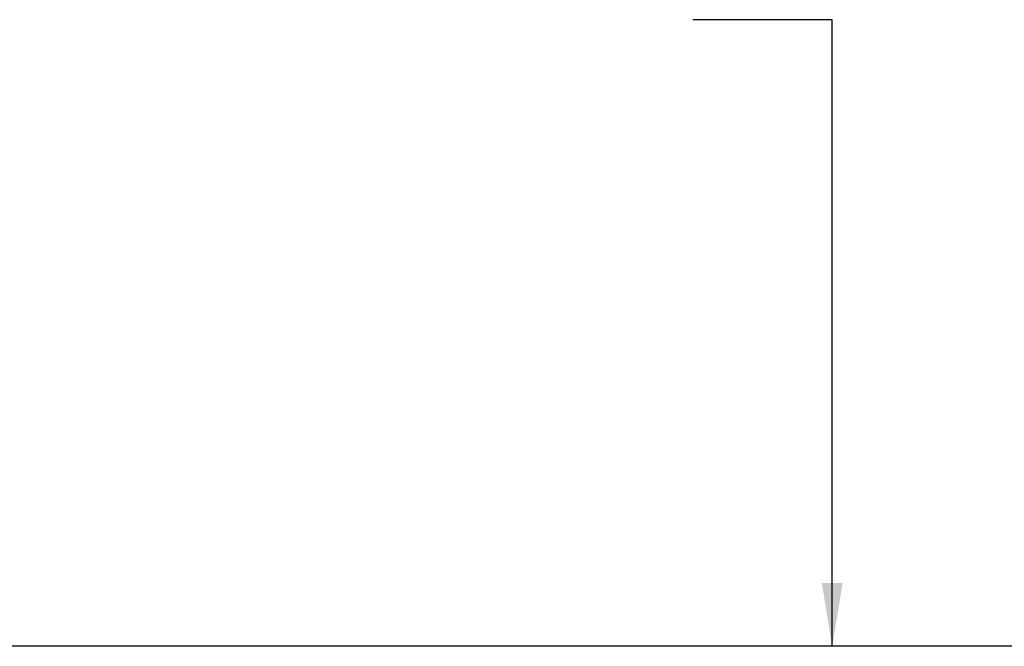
# Model space of a CAD drawing. Extents: x -448 to -99, y 37 to 172.
# Tile 57 of 59: x -386 to -347, y 120 to 144. Entities that reach past the tile are written whole.
import ezdxf

# ---------------------------------------------------------------- set-up
doc = ezdxf.new("R2010")
doc.units = 0
doc.header["$LTSCALE"] = 2
doc.header["$MEASUREMENT"] = 0
doc.layers.add('DIM', color=4, linetype='CONTINUOUS')
doc.layers.add('OUT', color=3, linetype='CONTINUOUS')
doc.styles.add('DIM-7', font='SIMPLEX.shx', dxfattribs={"width": 0.7, "bigfont": 'chineset.shx'})
doc.dimstyles.get("Standard").update_dxf_attribs({"dimtxt": 0.18, "dimasz": 0.18, "dimexe": 0.18, "dimexo": 0.0625, "dimgap": 0.09, "dimtad": 0, "dimtih": 1, "dimtoh": 1, "dimdec": 4, "dimzin": 0, "dimdsep": 46, "dimtxsty": 'STANDARD', "dimcen": 0.09, "dimadec": 0, "dimazin": 0, "dimtfac": 1, "dimtdec": 4, "dimtofl": 0, "dimtmove": 0, "dimatfit": 0, "dimfxl": 1, "dimtolj": 1, "dimtzin": 0, "dimarcsym": 0})

msp = doc.modelspace()

# ---------------------------------------------------------------- linework, layer by layer
at = {"layer": 'OUT', "color": 7}
msp.add_line((-345.155, 119.752), (-387.155, 119.752), dxfattribs=at)

# ---------------------------------------------------------------- leaders
at = {"layer": 'DIM', "color": 7, "linetype": 'Continuous'}
msp.add_leader([(-354.161, 119.752), (-354.161, 144.433), (-359.648, 144.433)], dimstyle='STANDARD', override={"dimtxt": 3.5, "dimasz": 2.5, "dimexe": 1, "dimexo": 1.5, "dimgap": 1, "dimtad": 1, "dimtih": 0, "dimtoh": 0, "dimdec": 2, "dimzin": 8, "dimtxsty": 'DIM-7', "dimclrd": 7, "dimclre": 4, "dimclrt": 7, "dimtfac": 0.6, "dimtix": 1, "dimtofl": 1, "dimtzin": 8}, dxfattribs=at)

doc.saveas('drawing.dxf')
